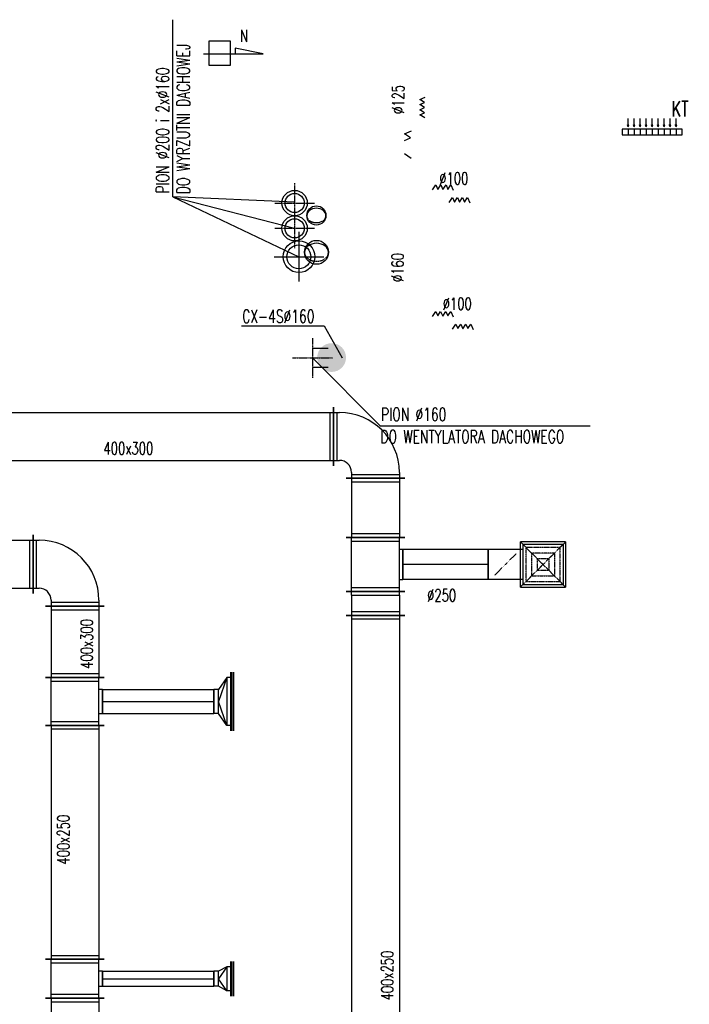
# Model space of a CAD drawing. Extents: x -7228 to 74941, y -112898 to 85621.
# Tile 152 of 256: x 20703 to 21262, y -9190 to -8368. Entities that reach past the tile are written whole.
import ezdxf

# ---------------------------------------------------------------- set-up
doc = ezdxf.new("R2010")
doc.units = 0
doc.linetypes.add('DASHED', pattern=[0.75, 0.5, -0.25])
doc.linetypes.add('DASHED2', pattern=[0.375, 0.25, -0.125])
doc.layers.get('0').update_dxf_attribs({"color": 101, "linetype": 'CONTINUOUS'})
for name, color, linetype in [('BB-went-opis', 8, 'CONTINUOUS'), ('E35', 6, 'CONTINUOUS'), ('FLUID-N15', 7, 'CONTINUOUS'), ('FLUID-N15-SYM', 7, 'CONTINUOUS'), ('FLUID-W.1', 7, 'CONTINUOUS'), ('FLUID-W.1a', 7, 'CONTINUOUS'), ('FLUID-W15C', 7, 'CONTINUOUS'), ('FLUID-W15C-SYM', 7, 'CONTINUOUS'), ('m-went-klapy', 2, 'CONTINUOUS'), ('m-went-odnośniki', 255, 'CONTINUOUS'), ('m-went-opis', 86, 'CONTINUOUS'), ('m-went-urządzenia', 51, 'CONTINUOUS'), ('m-went-wywiew', 1, 'CONTINUOUS')]:
    doc.layers.add(name, color=color, linetype=linetype)
doc.styles.add('tab-bud$0$ROMANS', font='romans', dxfattribs={"width": 0.7})
doc.linetypes.add('ZIGZAG', pattern='A,0.00254,-5.08,[131,ltypeshp.shx,S=5.08,R=0,X=-5.08,Y=0],-10.16,[131,ltypeshp.shx,S=5.08,R=180,X=5.08,Y=0],-5.08', length=20.32254)

# ---------------------------------------------------------------- blocks, each defined once
blk = doc.blocks.new('*U6094')
at = {"color": 5, "linetype": 'Continuous', "lineweight": -2}
for p, q in [((-1989, -245), (-1989, 245)), ((1989, 245), (1989, -245))]:
    blk.add_line(p, q, dxfattribs=at)
at = {"color": 0, "linetype": 'ByBlock', "lineweight": -2}
for p, q in [((-1989, 200), (1989, 200)), ((-1989, -200), (1989, -200))]:
    blk.add_line(p, q, dxfattribs=at)
at = {"color": 4, "linetype": 'Continuous'}
for p, q in [((-1959, -200), (-1959, 200)), ((1959, 200), (1959, -200))]:
    blk.add_line(p, q, dxfattribs=at)
blk = doc.blocks.new('*U6095')
at = {"color": 0, "linetype": 'ByBlock', "lineweight": -2}
for p, q in [((250, 250), (300, 250)), ((250, -150), (300, -150)), ((-250, -300), (-250, -250)), ((150, -300), (150, -250))]:
    blk.add_line(p, q, dxfattribs=at)
at = {"color": 4, "linetype": 'Continuous'}
for p, q in [((270, 250), (270, -150)), ((150, -270), (-250, -270))]:
    blk.add_line(p, q, dxfattribs=at)
at = {"color": 5, "linetype": 'Continuous', "lineweight": -2}
for p, q in [((300, 295), (300, -195)), ((195, -300), (-295, -300))]:
    blk.add_line(p, q, dxfattribs=at)
at = {"color": 0, "linetype": 'ByBlock', "lineweight": -2}
for radius in [500, 100]:
    blk.add_arc((250, -250), radius, 90, 180, dxfattribs=at)
blk = doc.blocks.new('*U6096')
at = {"color": 5, "linetype": 'Continuous', "lineweight": -2}
for p, q in [((-247, -245), (-247, 245)), ((247, 245), (247, -245))]:
    blk.add_line(p, q, dxfattribs=at)
at = {"color": 0, "linetype": 'ByBlock', "lineweight": -2}
for p, q in [((-247, 200), (247, 200)), ((-247, -200), (247, -200))]:
    blk.add_line(p, q, dxfattribs=at)
at = {"color": 4, "linetype": 'Continuous'}
for p, q in [((-217, -200), (-217, 200)), ((217, 200), (217, -200))]:
    blk.add_line(p, q, dxfattribs=at)
blk = doc.blocks.new('*U6097')
at = {"color": 5, "linetype": 'Continuous', "lineweight": -2}
for p, q in [((-225, -245), (-225, 245)), ((225, 245), (225, -245)), ((125, -230), (-125, -230))]:
    blk.add_line(p, q, dxfattribs=at)
at = {"color": 0, "linetype": 'ByBlock', "lineweight": -2}
for p, q in [((-225, 200), (225, 200)), ((-225, -200), (225, -200)), ((-125, -200), (-125, -230)), ((125, -230), (125, -200))]:
    blk.add_line(p, q, dxfattribs=at)
at = {"color": 4, "linetype": 'Continuous'}
for p, q in [((-195, -200), (-195, 200)), ((195, 200), (195, -200))]:
    blk.add_line(p, q, dxfattribs=at)
blk = doc.blocks.new('*U6098')
at = {"color": 4, "linetype": 'Continuous'}
for p, q in [((-188.5, 188.5), (188.5, 188.5)), ((-188.5, 188.5), (-188.5, -188.5)), ((188.5, -188.5), (188.5, 188.5)), ((188.5, -188.5), (-188.5, -188.5))]:
    blk.add_line(p, q, dxfattribs=at)
at = {"color": 4, "linetype": 'DASHED'}
for p, q in [((-188.5, 188.5), (0, 0)), ((188.5, 188.5), (0, 0)), ((-141.4, 141.4), (141.4, 141.4)), ((-141.4, 141.4), (-141.4, -141.4)), ((-94.2, 94.2), (94.2, 94.2)), ((-94.2, 94.2), (-94.2, -94.2)), ((94.2, -94.2), (94.2, 94.2)), ((141.4, -141.4), (141.4, 141.4)), ((-188.5, -188.5), (0, 0)), ((-47.1, 47.1), (47.1, 47.1)), ((-47.1, 47.1), (-47.1, -47.1)), ((188.5, -188.5), (0, 0)), ((47.1, -47.1), (47.1, 47.1)), ((47.1, -47.1), (-47.1, -47.1)), ((141.4, -141.4), (-141.4, -141.4)), ((94.2, -94.2), (-94.2, -94.2)), ((0, -314), (-88.4, -225.6)), ((0, -314), (88.4, -402.4))]:
    blk.add_line(p, q, dxfattribs=at)
at = {"color": 0, "linetype": 'ByBlock', "lineweight": -2}
for p, q in [((-170, -170), (-170, 170)), ((170, 170), (-170, 170)), ((170, 170), (170, -170)), ((-170, -170), (170, -170)), ((-125, -170), (-125, -458)), ((125, -170), (125, -458))]:
    blk.add_line(p, q, dxfattribs=at)
at = {"color": 5, "linetype": 'Continuous', "lineweight": -2}
blk.add_line((125, -458), (-125, -458), dxfattribs=at)
at = {"color": 4, "linetype": 'Continuous'}
blk.add_lwpolyline([(-2.5, -314, 5, 5, 1), (2.5, -314, 5, 5, 1)], format="xyseb", close=True, dxfattribs=at)
blk = doc.blocks.new('*U6099')
at = {"color": 5, "linetype": 'Continuous', "lineweight": -2}
for p, q in [((0, -125), (0, 125)), ((712.2, 125), (712.2, -125))]:
    blk.add_line(p, q, dxfattribs=at)
at = {"color": 5, "linetype": 'ZIGZAG', "lineweight": -2, "ltscale": 0.4}
for points in [[(712.2, 125), (0, 125)], [(712.2, -125), (0, -125)]]:
    blk.add_spline(points, degree=3, dxfattribs=at)
at = {"layer": 'FLUID-N15-SYM', "color": 2, "linetype": 'Continuous', "start_tangent": (-1, 0), "end_tangent": (-1, 0)}
blk.add_spline([(712.2, 0), (0, 0)], degree=3, dxfattribs=at)
blk = doc.blocks.new('*U6100')
at = {"color": 5, "linetype": 'Continuous', "lineweight": -2}
for p, q in [((-100, -245), (-100, 245)), ((100, 245), (100, -245))]:
    blk.add_line(p, q, dxfattribs=at)
at = {"color": 0, "linetype": 'ByBlock', "lineweight": -2}
for p, q in [((-70, 200), (-100, 200)), ((-70, 200), (70, 200)), ((70, 200), (100, 200)), ((-70, -200), (-100, -200)), ((-70, -200), (70, -200)), ((70, -200), (100, -200))]:
    blk.add_line(p, q, dxfattribs=at)
at = {"color": 4, "linetype": 'Continuous'}
for p, q in [((-70, -200), (-70, 200)), ((70, 200), (70, -200))]:
    blk.add_line(p, q, dxfattribs=at)
blk = doc.blocks.new('*U6101')
at = {"color": 5, "linetype": 'Continuous', "lineweight": -2}
for p, q in [((-2995.5, -245), (-2995.5, 245)), ((2995.5, 245), (2995.5, -245))]:
    blk.add_line(p, q, dxfattribs=at)
at = {"color": 0, "linetype": 'ByBlock', "lineweight": -2}
for p, q in [((-2995.5, 200), (2995.5, 200)), ((-2995.5, -200), (2995.5, -200))]:
    blk.add_line(p, q, dxfattribs=at)
at = {"color": 4, "linetype": 'Continuous'}
for p, q in [((-2965.5, -200), (-2965.5, 200)), ((2965.5, 200), (2965.5, -200))]:
    blk.add_line(p, q, dxfattribs=at)
blk = doc.blocks.new('*U6212')
at = {"color": 1, "linetype": 'Continuous', "lineweight": -2}
for p, q in [((-484.5, -245), (-484.5, 245)), ((484.5, 245), (484.5, -245))]:
    blk.add_line(p, q, dxfattribs=at)
at = {"color": 0, "linetype": 'ByBlock', "lineweight": -2}
for p, q in [((-484.5, 200), (484.5, 200)), ((-484.5, -200), (484.5, -200))]:
    blk.add_line(p, q, dxfattribs=at)
at = {"color": 4, "linetype": 'Continuous'}
for p, q in [((-454.5, -200), (-454.5, 200)), ((454.5, 200), (454.5, -200))]:
    blk.add_line(p, q, dxfattribs=at)
blk = doc.blocks.new('*U6214')
at = {"color": 0, "linetype": 'ByBlock', "lineweight": -2}
for p, q in [((250, 250), (300, 250)), ((250, -150), (300, -150)), ((-250, -300), (-250, -250)), ((150, -300), (150, -250))]:
    blk.add_line(p, q, dxfattribs=at)
at = {"color": 4, "linetype": 'Continuous'}
for p, q in [((270, 250), (270, -150)), ((150, -270), (-250, -270))]:
    blk.add_line(p, q, dxfattribs=at)
at = {"color": 1, "linetype": 'Continuous', "lineweight": -2}
for p, q in [((300, 295), (300, -195)), ((195, -300), (-295, -300))]:
    blk.add_line(p, q, dxfattribs=at)
at = {"color": 0, "linetype": 'ByBlock', "lineweight": -2}
for radius in [500, 100]:
    blk.add_arc((250, -250), radius, 90, 180, dxfattribs=at)
blk = doc.blocks.new('*U6215')
at = {"color": 1, "linetype": 'Continuous', "lineweight": -2}
for p, q in [((-298, -245), (-298, 245)), ((298, 245), (298, -245))]:
    blk.add_line(p, q, dxfattribs=at)
at = {"color": 0, "linetype": 'ByBlock', "lineweight": -2}
for p, q in [((-298, 200), (298, 200)), ((-298, -200), (298, -200))]:
    blk.add_line(p, q, dxfattribs=at)
at = {"color": 4, "linetype": 'Continuous'}
for p, q in [((-268, -200), (-268, 200)), ((268, 200), (268, -200))]:
    blk.add_line(p, q, dxfattribs=at)
blk = doc.blocks.new('*U6217')
at = {"color": 1, "linetype": 'Continuous', "lineweight": -2}
for p, q in [((-200, -245), (-200, 245)), ((200, 245), (200, -245)), ((100, -230), (-100, -230))]:
    blk.add_line(p, q, dxfattribs=at)
at = {"color": 0, "linetype": 'ByBlock', "lineweight": -2}
for p, q in [((-200, 200), (200, 200)), ((-200, -200), (200, -200)), ((-100, -200), (-100, -230)), ((100, -230), (100, -200))]:
    blk.add_line(p, q, dxfattribs=at)
at = {"color": 4, "linetype": 'Continuous'}
for p, q in [((-170, -200), (-170, 200)), ((170, 200), (170, -200))]:
    blk.add_line(p, q, dxfattribs=at)
blk = doc.blocks.new('*U6219')
at = {"color": 1, "linetype": 'Continuous', "lineweight": -2}
for p, q in [((-976.5, -245), (-976.5, 245)), ((976.5, 245), (976.5, -245))]:
    blk.add_line(p, q, dxfattribs=at)
at = {"color": 0, "linetype": 'ByBlock', "lineweight": -2}
for p, q in [((-976.5, 200), (976.5, 200)), ((-976.5, -200), (976.5, -200))]:
    blk.add_line(p, q, dxfattribs=at)
at = {"color": 4, "linetype": 'Continuous'}
for p, q in [((-946.5, -200), (-946.5, 200)), ((946.5, 200), (946.5, -200))]:
    blk.add_line(p, q, dxfattribs=at)
blk = doc.blocks.new('*U6218')
at = {"color": 1, "linetype": 'Continuous', "lineweight": -2}
for p, q in [((-162.5, -245), (-162.5, 245)), ((162.5, 245), (162.5, -245)), ((62, -230), (-63, -230))]:
    blk.add_line(p, q, dxfattribs=at)
at = {"color": 0, "linetype": 'ByBlock', "lineweight": -2}
for p, q in [((-162.5, 200), (162.5, 200)), ((-162.5, -200), (162.5, -200)), ((-63, -200), (-63, -230)), ((62, -230), (62, -200))]:
    blk.add_line(p, q, dxfattribs=at)
at = {"color": 4, "linetype": 'Continuous'}
for p, q in [((-132.5, -200), (-132.5, 200)), ((132.5, 200), (132.5, -200))]:
    blk.add_line(p, q, dxfattribs=at)
blk = doc.blocks.new('*U6220')
at = {"color": 1, "linetype": 'Continuous', "lineweight": -2}
for p, q in [((-1788.5, -245), (-1788.5, 245)), ((1788.5, 245), (1788.5, -245))]:
    blk.add_line(p, q, dxfattribs=at)
at = {"color": 0, "linetype": 'ByBlock', "lineweight": -2}
for p, q in [((-1788.5, 200), (1788.5, 200)), ((-1788.5, -200), (1788.5, -200))]:
    blk.add_line(p, q, dxfattribs=at)
at = {"color": 4, "linetype": 'Continuous'}
for p, q in [((-1758.5, -200), (-1758.5, 200)), ((1758.5, 200), (1758.5, -200))]:
    blk.add_line(p, q, dxfattribs=at)
blk = doc.blocks.new('*U6259')
at = {"color": 1, "linetype": 'Continuous', "lineweight": -2}
for p, q in [((-464.5, -100), (-464.5, 100)), ((464.5, 100), (464.5, -100))]:
    blk.add_line(p, q, dxfattribs=at)
at = {"color": 0, "linetype": 'ByBlock', "lineweight": -2}
for p, q in [((-464.5, 100), (464.5, 100)), ((-464.5, -100), (464.5, -100))]:
    blk.add_line(p, q, dxfattribs=at)
at = {"layer": 'FLUID-W15C-SYM', "color": 2, "linetype": 'Continuous'}
blk.add_line((-464.5, 0), (464.5, 0), dxfattribs=at)
blk = doc.blocks.new('*U6260')
at = {"color": 1, "linetype": 'Continuous', "lineweight": -2}
for p, q in [((-70, -245), (-70, 245)), ((70, 100), (70, -100))]:
    blk.add_line(p, q, dxfattribs=at)
at = {"color": 0, "linetype": 'ByBlock', "lineweight": -2}
for p, q in [((-70, 200), (-40, 200)), ((-40, 200), (30, 100)), ((30, 100), (70, 100)), ((-40, -200), (30, -100)), ((30, -100), (70, -100)), ((-70, -200), (-40, -200))]:
    blk.add_line(p, q, dxfattribs=at)
at = {"color": 4, "linetype": 'Continuous'}
for p, q in [((-40, -200), (-40, 200)), ((-40, 200), (30, 0)), ((30, 100), (30, -100)), ((-40, -200), (30, 0))]:
    blk.add_line(p, q, dxfattribs=at)
blk = doc.blocks.new('*U6261')
at = {"color": 4, "linetype": 'Continuous'}
blk.add_line((-245, 25), (245, 25), dxfattribs=at)
at = {"color": 0, "linetype": 'ByBlock', "lineweight": -2}
for p, q in [((-245, 10), (245, 10)), ((-200, 0), (-200, 10)), ((200, 0), (200, 10))]:
    blk.add_line(p, q, dxfattribs=at)
blk = doc.blocks.new('*U6262')
at = {"color": 1, "linetype": 'Continuous', "lineweight": -2}
for p, q in [((-464.5, -62.5), (-464.5, 62.5)), ((464.5, 62.5), (464.5, -62.5))]:
    blk.add_line(p, q, dxfattribs=at)
at = {"color": 0, "linetype": 'ByBlock', "lineweight": -2}
for p, q in [((-464.5, 62.5), (464.5, 62.5)), ((-464.5, -62.5), (464.5, -62.5))]:
    blk.add_line(p, q, dxfattribs=at)
at = {"layer": 'FLUID-W15C-SYM', "color": 2, "linetype": 'Continuous'}
blk.add_line((-464.5, 0), (464.5, 0), dxfattribs=at)
blk = doc.blocks.new('*U6263')
at = {"color": 1, "linetype": 'Continuous', "lineweight": -2}
for p, q in [((-70, -145), (-70, 145)), ((70, 62.5), (70, -62.5))]:
    blk.add_line(p, q, dxfattribs=at)
at = {"color": 0, "linetype": 'ByBlock', "lineweight": -2}
for p, q in [((-70, 100), (-40, 100)), ((-40, 100), (30, 62.5)), ((30, 62.5), (70, 62.5)), ((-40, -100), (30, -62.5)), ((30, -62.5), (70, -62.5)), ((-70, -100), (-40, -100))]:
    blk.add_line(p, q, dxfattribs=at)
at = {"color": 4, "linetype": 'Continuous'}
for p, q in [((-40, -100), (-40, 100)), ((-40, 100), (30, 0)), ((-40, -100), (30, 0)), ((30, 62.5), (30, -62.5))]:
    blk.add_line(p, q, dxfattribs=at)
blk = doc.blocks.new('*U6264')
at = {"color": 4, "linetype": 'Continuous'}
blk.add_line((-145, 25), (145, 25), dxfattribs=at)
at = {"color": 0, "linetype": 'ByBlock', "lineweight": -2}
for p, q in [((-145, 10), (145, 10)), ((-100, 0), (-100, 10)), ((100, 0), (100, 10))]:
    blk.add_line(p, q, dxfattribs=at)
blk = doc.blocks.new('*U5716')
at = {"color": 0, "linetype": 'ByBlock', "lineweight": -2}
blk.add_circle((0, 0), 80, dxfattribs=at)
at = {"color": 4, "linetype": 'DASHED'}
blk.add_ellipse((0, 0), major_axis=(0, 80), ratio=0.75, start_param=0, end_param=3.141593, dxfattribs=at)
blk = doc.blocks.new('*U5715')
at = {"color": 0, "linetype": 'ByBlock', "lineweight": -2}
blk.add_circle((0, 0), 80, dxfattribs=at)
at = {"color": 4, "linetype": 'Continuous'}
blk.add_ellipse((0, 0), major_axis=(0, 80), ratio=0.75, start_param=3.141593, end_param=6.283185, dxfattribs=at)
blk = doc.blocks.new('*U5717')
at = {"color": 0, "linetype": 'ByBlock', "lineweight": -2}
blk.add_circle((0, 0), 100, dxfattribs=at)
at = {"color": 4, "linetype": 'DASHED'}
blk.add_ellipse((0, 0), major_axis=(0, 100), ratio=0.75, start_param=0, end_param=3.141593, dxfattribs=at)
blk = doc.blocks.new('*U5718')
at = {"color": 0, "linetype": 'ByBlock', "lineweight": -2}
blk.add_circle((0, 0), 100, dxfattribs=at)
at = {"color": 4, "linetype": 'Continuous'}
blk.add_ellipse((0, 0), major_axis=(0, 100), ratio=0.75, start_param=3.141593, end_param=6.283185, dxfattribs=at)
blk = doc.blocks.new('56')
at = {"layer": 'm-went-wywiew', "color": 9, "linetype": 'DASHED2'}
for p, q in [((53204.88, 82745.97), (53204.88, 82712.72)), ((53188.25, 82729.34), (53221.51, 82729.34))]:
    blk.add_line(p, q, dxfattribs=at)
at = {"layer": 'm-went-wywiew', "color": 9}
blk.add_circle((53204.88, 82729.34), 10.56, dxfattribs=at)
at = {"layer": 'm-went-wywiew'}
blk.add_circle((53204.88, 82729.34), 8, dxfattribs=at)
blk = doc.blocks.new('KT')
at = {"layer": 'm-went-urządzenia'}
for points in [[(55475.1, 10960.33), (55475.71, 10962.01), (55474.49, 10962.01)], [(55480.1, 10960.33), (55480.71, 10962.01), (55479.49, 10962.01)], [(55485.1, 10960.33), (55485.71, 10962.01), (55484.49, 10962.01)], [(55490.1, 10960.33), (55490.71, 10962.01), (55489.49, 10962.01)], [(55495.1, 10960.33), (55495.71, 10962.01), (55494.49, 10962.01)], [(55500.1, 10960.33), (55500.71, 10962.01), (55499.49, 10962.01)], [(55505.1, 10960.33), (55505.71, 10962.01), (55504.49, 10962.01)], [(55510.1, 10960.33), (55510.71, 10962.01), (55509.49, 10962.01)], [(55515.1, 10960.33), (55515.71, 10962.01), (55514.49, 10962.01)]]:
    blk.add_hatch(color=7, dxfattribs=at).paths.add_polyline_path(points)
at = {"layer": 'm-went-urządzenia', "color": 7}
for p, q in [((55475.1, 10960.33, 0), (55474.49, 10962.01, 0)), ((55474.49, 10962.01, 0), (55475.71, 10962.01, 0)), ((55475.1, 10960.33, 0), (55475.1, 10967.21, 0)), ((55475.1, 10960.33, 0), (55475.71, 10962.01, 0)), ((55480.1, 10960.33, 0), (55479.49, 10962.01, 0)), ((55479.49, 10962.01, 0), (55480.71, 10962.01, 0)), ((55480.1, 10960.33, 0), (55480.1, 10967.21, 0)), ((55480.1, 10960.33, 0), (55480.71, 10962.01, 0)), ((55485.1, 10960.33, 0), (55484.49, 10962.01, 0)), ((55484.49, 10962.01, 0), (55485.71, 10962.01, 0)), ((55485.1, 10960.33, 0), (55485.1, 10967.21, 0)), ((55485.1, 10960.33, 0), (55485.71, 10962.01, 0)), ((55490.1, 10960.33, 0), (55489.49, 10962.01, 0)), ((55489.49, 10962.01, 0), (55490.71, 10962.01, 0)), ((55490.1, 10960.33, 0), (55490.1, 10967.21, 0)), ((55490.1, 10960.33, 0), (55490.71, 10962.01, 0)), ((55495.1, 10960.33, 0), (55494.49, 10962.01, 0)), ((55494.49, 10962.01, 0), (55495.71, 10962.01, 0)), ((55495.1, 10960.33, 0), (55495.1, 10967.21, 0)), ((55495.1, 10960.33, 0), (55495.71, 10962.01, 0)), ((55500.1, 10960.33, 0), (55499.49, 10962.01, 0)), ((55499.49, 10962.01, 0), (55500.71, 10962.01, 0)), ((55500.1, 10960.33, 0), (55500.1, 10967.21, 0)), ((55500.1, 10960.33, 0), (55500.71, 10962.01, 0)), ((55505.1, 10960.33, 0), (55504.49, 10962.01, 0)), ((55504.49, 10962.01, 0), (55505.71, 10962.01, 0)), ((55505.1, 10960.33, 0), (55505.1, 10967.21, 0)), ((55505.1, 10960.33, 0), (55505.71, 10962.01, 0)), ((55510.1, 10960.33, 0), (55509.49, 10962.01, 0)), ((55509.49, 10962.01, 0), (55510.71, 10962.01, 0)), ((55510.1, 10960.33, 0), (55510.1, 10967.21, 0)), ((55510.1, 10960.33, 0), (55510.71, 10962.01, 0)), ((55515.1, 10960.33, 0), (55514.49, 10962.01, 0)), ((55514.49, 10962.01, 0), (55515.71, 10962.01, 0)), ((55515.1, 10960.33, 0), (55515.1, 10967.21, 0)), ((55515.1, 10960.33, 0), (55515.71, 10962.01, 0)), ((55475.09, 10958.31, 0), (55475.09, 10953.74, 0)), ((55480.09, 10958.31, 0), (55480.09, 10953.74, 0)), ((55485.09, 10958.31, 0), (55485.09, 10953.74, 0)), ((55490.09, 10958.31, 0), (55490.09, 10953.74, 0)), ((55495.09, 10958.31, 0), (55495.09, 10953.74, 0)), ((55500.09, 10958.31, 0), (55500.09, 10953.74, 0)), ((55505.09, 10958.31, 0), (55505.09, 10953.74, 0)), ((55510.09, 10958.31, 0), (55510.09, 10953.74, 0)), ((55515.09, 10958.31, 0), (55515.09, 10953.74, 0))]:
    blk.add_line(p, q, dxfattribs=at)
at = {"layer": 'm-went-urządzenia', "elevation": 0}
blk.add_lwpolyline([(55470.09, 10953.74), (55520.09, 10953.74), (55520.09, 10958.31), (55470.09, 10958.31)], close=True, dxfattribs=at)
blk = doc.blocks.new('A$C38133200')
at = {"layer": 'm-went-klapy', "ltscale": 2}
blk.add_hatch(color=256, dxfattribs=at).paths.add_polyline_path([(-12.02, 0, 1), (12.02, 0, 1)])
blk = doc.blocks.new('A$C5CDC0A6C')
at = {"layer": 'm-went-odnośniki'}
for p, q in [((2129.78, -2689.84), (2129.78, -2542.04)), ((2160, -2560), (2160, -2579.99)), ((2178, -2560), (2160, -2560)), ((2178, -2579.99), (2178, -2560)), ((2155.33, -2570.61), (2205.19, -2570.61)), ((2205.19, -2570.61), (2181.82, -2565.94)), ((2181.82, -2565.94), (2181.82, -2570.61)), ((2160, -2579.99), (2178, -2579.99)), ((2129.78, -2689.84), (2235.13, -2740)), ((2129.78, -2689.84), (2231.56, -2716.24)), ((2231.47, -2694.3), (2129.78, -2689.84)), ((2187.15, -2797.64), (2256.14, -2797.64)), ((2256.14, -2797.64), (2271.25, -2824.35)), ((2246.52, -2824.5), (2303, -2881.16)), ((2303, -2881.16), (2478.29, -2881.16))]:
    blk.add_line(p, q, dxfattribs=at)
at = {"layer": 'm-went-opis'}
for p, q in [((2336.26, -2608.78), (2340.69, -2606.84)), ((2340.04, -2611.28), (2336.26, -2608.78)), ((2336.26, -2612.94), (2340.04, -2611.28)), ((2340.12, -2615.5), (2336.26, -2612.94)), ((2336.26, -2617.2), (2340.12, -2615.5)), ((2340.04, -2619.7), (2336.26, -2617.2)), ((2336.26, -2621.36), (2340.04, -2619.7)), ((2340.42, -2624.11), (2336.26, -2621.36)), ((2323.37, -2637.4), (2329.28, -2634.81)), ((2328.41, -2640.73), (2323.37, -2637.4)), ((2323.37, -2642.95), (2328.41, -2640.73)), ((2328.92, -2657.84), (2323.37, -2654.17)), ((2346.83, -2684.2), (2349.59, -2680.05)), ((2349.59, -2680.05), (2351.25, -2683.82)), ((2351.25, -2683.82), (2353.75, -2680.05)), ((2353.75, -2680.05), (2355.45, -2683.91)), ((2355.45, -2683.91), (2358, -2680.05)), ((2358, -2680.05), (2359.66, -2683.82)), ((2359.66, -2683.82), (2362.16, -2680.05)), ((2362.16, -2680.05), (2364.11, -2684.47)), ((2360.65, -2694.65), (2363.4, -2690.49)), ((2363.4, -2690.49), (2365.06, -2694.27)), ((2365.06, -2694.27), (2367.56, -2690.49)), ((2367.56, -2690.49), (2369.26, -2694.36)), ((2369.26, -2694.36), (2371.81, -2690.49)), ((2371.81, -2690.49), (2373.48, -2694.27)), ((2373.48, -2694.27), (2375.97, -2690.49)), ((2375.97, -2690.49), (2377.92, -2694.92)), ((2346.63, -2789.81), (2349.38, -2785.65)), ((2349.38, -2785.65), (2351.04, -2789.43)), ((2351.04, -2789.43), (2353.54, -2785.65)), ((2353.54, -2785.65), (2355.24, -2789.52)), ((2355.24, -2789.52), (2357.8, -2785.65)), ((2357.8, -2785.65), (2359.46, -2789.43)), ((2359.46, -2789.43), (2361.96, -2785.65)), ((2361.96, -2785.65), (2363.91, -2790.08)), ((2363.46, -2800.33), (2366.21, -2796.18)), ((2366.21, -2796.18), (2367.87, -2799.95)), ((2367.87, -2799.95), (2370.37, -2796.18)), ((2370.37, -2796.18), (2372.07, -2800.04)), ((2372.07, -2800.04), (2374.63, -2796.18)), ((2374.63, -2796.18), (2376.29, -2799.95)), ((2376.29, -2799.95), (2378.79, -2796.18)), ((2378.79, -2796.18), (2380.73, -2800.6))]:
    blk.add_line(p, q, dxfattribs=at)
at = {"layer": 'm-went-wywiew', "color": 9, "linetype": 'DASHED2'}
for p, q in [((2246.52, -2807.87), (2246.52, -2841.13)), ((2229.9, -2824.5), (2263.15, -2824.5))]:
    blk.add_line(p, q, dxfattribs=at)
at = {"layer": 'm-went-wywiew'}
for p, q in [((2259.5, -2816.5), (2246.52, -2816.5)), ((2259.5, -2832.5), (2246.52, -2832.5))]:
    blk.add_line(p, q, dxfattribs=at)
at = {"layer": 'BB-went-opis'}
blk.add_blockref('A$C38133200', (2262.48, -2824.16), dxfattribs=at)
at = {"layer": 'FLUID-N15', "color": 5, "linetype": 'Continuous'}
for name, p, xscale, yscale, zscale, rotation in [('*U6094', (2065.14, -2890.01), 0.1, 0.1000000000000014, 0.1, 359.9999999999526), ('*U6095', (2294.04, -2895), 0.1000000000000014, 0.1000000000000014, 0.09999999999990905, 269.9999999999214), ('*U6096', (2299.04, -2949.7), 0.1, 0.1, 0.1, 269.9999999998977), ('*U6097', (2299.04, -2996.95), 0.09999999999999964, 0.09999999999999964, 0.1, 89.9999999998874), ('*U6098', (2439.07, -2996.95), 0.1000000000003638, 0.1000000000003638, 0.1, 269.9999999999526), ('*U6099', (2322.04, -2996.95), 0.1, 0.1, 0.1, 359.9999999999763), ('*U6100', (2299.04, -3029.45), 0.1, 0.1, 0.1, 269.9999999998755), ('*U6101', (2299.04, -3339), 0.1, 0.1, 0.1, 269.9999999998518)]:
    blk.add_blockref(name, p, dxfattribs=dict(at, xscale=xscale, yscale=yscale, zscale=zscale, rotation=rotation))
at = {"layer": 'FLUID-W.1', "color": 1, "linetype": 'Continuous', "xscale": 0.09999999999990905, "yscale": 0.09999999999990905, "zscale": 0.1, "rotation": 90.00000000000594}
for name in ['*U5717', '*U5718']:
    blk.add_blockref(name, (2249.83, -2736.28), dxfattribs=at)
at = {"layer": 'FLUID-W.1a', "color": 1, "linetype": 'Continuous', "xscale": 0.09999999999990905, "yscale": 0.09999999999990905, "zscale": 0.1, "rotation": 90.00000000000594}
for name in ['*U5716', '*U5715']:
    blk.add_blockref(name, (2249.74, -2705.52), dxfattribs=at)
at = {"layer": 'FLUID-W15C', "color": 1, "linetype": 'Continuous'}
for name, p, xscale, yscale, zscale in [('*U6212', (1964.65, -2996.71), 0.1000000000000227, 0.1000000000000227, 0.1), ('*U6259', (2117.55, -3111.31), 0.09999999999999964, 0.09999999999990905, 0.09999999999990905), ('*U6262', (2117.55, -3342.91), 0.1, 0.1, 0.1)]:
    blk.add_blockref(name, p, dxfattribs=dict(at, xscale=xscale, yscale=yscale, zscale=zscale))
for name, p, xscale, yscale, zscale, rotation in [('*U6214', (2043.1, -3001.71), 0.1000000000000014, 0.1000000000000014, 0.09999999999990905, 269.999999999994), ('*U6215', (2048.1, -3061.51), 0.1000000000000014, 0.1000000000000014, 0.09999999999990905, 269.9999999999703), ('*U6260', (2171, -3111.34), 0.09999999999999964, 0.09999999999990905, 0.1000000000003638, 180.0000000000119), ('*U6261', (2178, -3111.34), 0.09999999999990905, 0.09999999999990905, 0.1000000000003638, 269.9999999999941), ('*U6217', (2048.1, -3111.31), 0.1, 0.1, 0.1, 90.000000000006), ('*U6219', (2048.1, -3228.96), 0.09999999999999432, 0.09999999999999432, 0.09999999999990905, 269.999999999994), ('*U6218', (2048.1, -3342.86), 0.09999999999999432, 0.09999999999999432, 0.1, 90.00000000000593), ('*U6263', (2171, -3342.91), 0.1000000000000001, 0.1, 0.09999999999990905, 179.9999999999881), ('*U6264', (2178, -3342.91), 0.1, 0.1, 0.1, 269.9999999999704), ('*U6220', (2048.1, -3537.96), 0.1000000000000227, 0.1000000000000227, 0.09999999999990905, 269.9999999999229)]:
    blk.add_blockref(name, p, dxfattribs=dict(at, xscale=xscale, yscale=yscale, zscale=zscale, rotation=rotation))
at = {"layer": 'm-went-urządzenia'}
blk.add_blockref('KT', (-52964.96, -13591.87, 0), dxfattribs=at)
at = {"layer": 'm-went-wywiew'}
for p in [(-50973.32, -85424.47), (-50973.32, -85445.59)]:
    blk.add_blockref('56', p, dxfattribs=at)
at = {"layer": 'm-went-wywiew', "xscale": 1.25, "yscale": 1.25, "zscale": 1.25}
blk.add_blockref('56', (-64270.96, -106151.68), dxfattribs=at)
at = {"layer": 'm-went-opis', "style": 'tab-bud$0$ROMANS', "width": 0.7}
for s, height, p in [('N', 10.11, (2185.87, -2560.52, -2890.06)), ('%%c100', 10.109, (2352.42, -2679.66, -2890.06)), ('%%c100', 10.109, (2355.26, -2784.26, -2890.06)), ('400x300', 10.109, (2071.96, -2905.01, 0)), ('%%c250', 10.109, (2342.19, -3027.76, 0))]:
    blk.add_text(s, height=height, dxfattribs=at).set_placement(p)
for s, height, rotation, p in [('DO WYRZUTNI DACHOWEJ', 10.7572, 90, (2143.92, -2687.69)), ('PION %%C200 i 2x%%c160 ', 10.7572, 90, (2126.7, -2687.14)), ('%%c125', 10.109, 90, (2323.09, -2620.77, -2890.06)), ('KT', 12.78, 359.94143, (2546.39, -2622.82, 0)), ('%%c160', 10.109, 90, (2322.6, -2761.09, -4816.77)), ('CX-4S%%c160', 10.7572, 0, (2187.83, -2795.05)), ('PION %%c160 ', 10.7572, 0, (2303.78, -2876.97)), ('DO WENTYLATORA DACHOWEGO', 10.7572, 0, (2303.24, -2895.52)), ('400x300', 10.109, 90, (2063.01, -3084.02, 0)), ('400x250', 10.109, 90, (2043.45, -3247.53, 0)), ('400x250', 10.109, 90, (2313.95, -3360.92, 0))]:
    blk.add_text(s, height=height, rotation=rotation, dxfattribs=at).set_placement(p)

msp = doc.modelspace()

# ---------------------------------------------------------------- block references
at = {"layer": 'E35'}
msp.add_blockref('A$C5CDC0A6C', (18700.703, -5826.119), dxfattribs=at)

doc.saveas('drawing.dxf')
